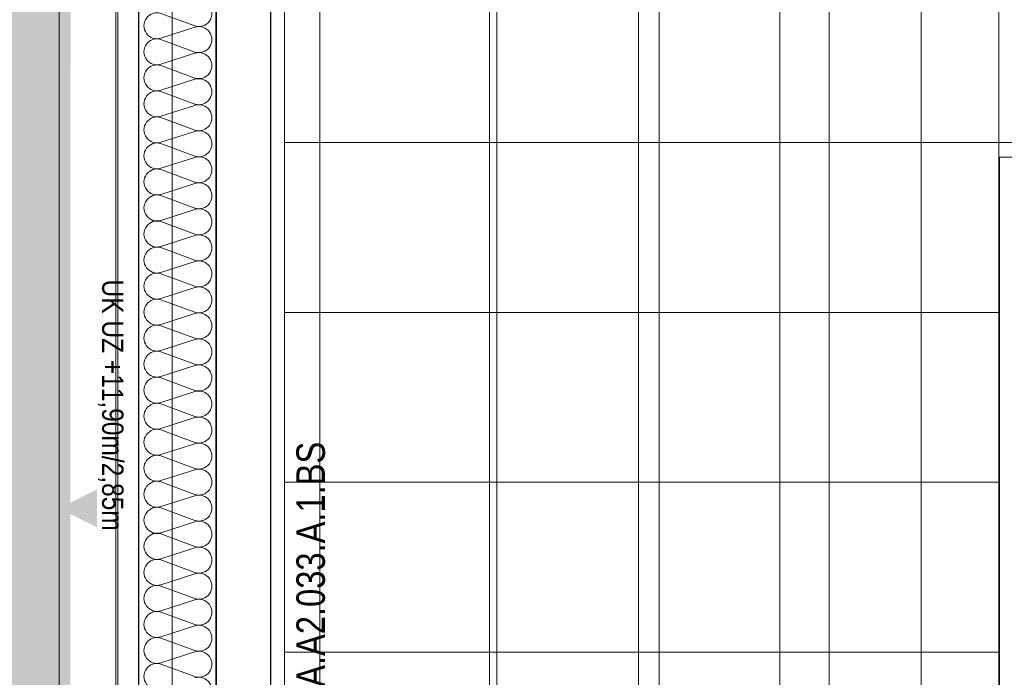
# Model space of a CAD drawing. Extents: x -620 to 300, y 62 to 1112.
# Tile 203 of 226: x -462 to -393, y 923 to 969. Entities that reach past the tile are written whole.
import ezdxf
from ezdxf.lldxf.tags import DXFTag

# ---------------------------------------------------------------- set-up
doc = ezdxf.new("R2010")
doc.units = 0
doc.layers.get('0').update_dxf_attribs({"lineweight": 13})
for name, color, linetype, lineweight, true_color in [('30 -33 Aussenwände- 7 Fassade_ Elemente', 7, 'Continuous', 9, 0x00aacc), ('30 -35 Decken- 1 Konstruktion-Träger- Stahlbeton', 7, 'Continuous', 13, 0x33aa00), ('60- 61 allgemeine Ausstattung- 4 Terrassen', 9, 'Continuous', 9, 0x808080), ('70 -72 Beschriftung- 1 Beschriftung allgemein', 7, 'Continuous', 9, 0xff6633), ('70 -76 Bemaßung- 2 Allgemein', 9, 'Continuous', 5, 0x808080), ('iwb_Layout BA_Markierung', 7, 'Continuous', 9, 0xbadcdc)]:
    doc.layers.add(name, color=color, linetype=linetype, lineweight=lineweight, true_color=true_color)
doc.layers.add('70 -71 Achsen- 1 Gebäudeachsen', color=7, linetype='STRICHPUNKT2-A06CPVSFL0', lineweight=18)
doc.styles.get("Standard").update_dxf_attribs({"font": 'ARIALN.TTF'})
tags = doc.linetypes.add('grob-A06CPVSAL0', pattern=[14, 3, -8, 3]).pattern_tags.tags
tags[8:9] = [DXFTag(74, 4), DXFTag(75, 0), DXFTag(340, '0'), DXFTag(46, 0.0), DXFTag(50, 0.0), DXFTag(44, 0.0), DXFTag(45, 0.0)]
tags[6:7] = [DXFTag(74, 4), DXFTag(75, 0), DXFTag(340, '0'), DXFTag(46, 0.0), DXFTag(50, 0.0), DXFTag(44, 0.0), DXFTag(45, 0.0)]
tags[4:5] = [DXFTag(74, 4), DXFTag(75, 0), DXFTag(340, '0'), DXFTag(46, 0.0), DXFTag(50, 0.0), DXFTag(44, 0.0), DXFTag(45, 0.0)]
tags = doc.linetypes.add('STRICHPUNKT2-A06CPVSFL0', pattern=[12.7, 6.35, -3.175, 0, -3.175]).pattern_tags.tags
tags[10:11] = [DXFTag(74, 4), DXFTag(75, 0), DXFTag(340, '0'), DXFTag(46, 0.0), DXFTag(50, 0.0), DXFTag(44, 0.0), DXFTag(45, 0.0)]
tags[8:9] = [DXFTag(74, 4), DXFTag(75, 0), DXFTag(340, '0'), DXFTag(46, 0.0), DXFTag(50, 0.0), DXFTag(44, 0.0), DXFTag(45, 0.0)]
tags[6:7] = [DXFTag(74, 4), DXFTag(75, 0), DXFTag(340, '0'), DXFTag(46, 0.0), DXFTag(50, 0.0), DXFTag(44, 0.0), DXFTag(45, 0.0)]
tags[4:5] = [DXFTag(74, 4), DXFTag(75, 0), DXFTag(340, '0'), DXFTag(46, 0.0), DXFTag(50, 0.0), DXFTag(44, 0.0), DXFTag(45, 0.0)]

# ---------------------------------------------------------------- blocks, each defined once
blk = doc.blocks.new('Polygon-A06CPVS2L0')
at = {"color": 0, "linetype": 'ByBlock', "lineweight": -2, "ltscale": 0.13}
blk.add_solid([(-458.92, 86.609), (-538.631, 86.396), (-458.753, 1083.814), (-538.631, 1083.814)], dxfattribs=at)
blk = doc.blocks.new('Referenz-A06CPVSGL0')
at = {"layer": '30 -33 Aussenwände- 7 Fassade_ Elemente', "color": 0, "linetype": 'Continuous', "lineweight": 25, "ltscale": 0.25}
for p, q in [((-448.479, 999.453), (-448.479, 834.453)), ((-453.939, 838.953), (-453.939, 994.953)), ((-448.479, 839.453), (-448.479, 994.453)), ((-444.639, 994.453), (-444.639, 839.453))]:
    blk.add_line(p, q, dxfattribs=at)
at = {"layer": '30 -33 Aussenwände- 7 Fassade_ Elemente', "color": 0, "linetype": 'Continuous', "ltscale": 0.13}
for p, q in [((-443.639, 835.853), (-443.639, 998.053)), ((-455.439, 994.953), (-455.439, 838.953)), ((-452.379, 969.515), (-449.979, 968.627)), ((-449.979, 968.537), (-452.379, 967.766)), ((-452.379, 967.676), (-449.979, 966.789)), ((-449.979, 966.699), (-452.379, 965.928)), ((-452.379, 965.838), (-449.979, 964.95)), ((-449.979, 964.86), (-452.379, 964.089)), ((-452.379, 963.999), (-449.979, 963.112)), ((-449.979, 963.022), (-452.379, 962.251)), ((-452.379, 962.161), (-449.979, 961.273)), ((-449.979, 961.183), (-452.379, 960.412)), ((-452.379, 960.322), (-449.979, 959.435)), ((-449.979, 959.345), (-452.379, 958.573)), ((-452.379, 958.483), (-449.979, 957.596)), ((-449.979, 957.506), (-452.379, 956.735)), ((-452.379, 956.645), (-449.979, 955.758)), ((-449.979, 955.668), (-452.379, 954.896)), ((-452.379, 954.806), (-449.979, 953.919)), ((-449.979, 953.829), (-452.379, 953.058)), ((-452.379, 952.968), (-449.979, 952.081)), ((-449.979, 951.991), (-452.379, 951.219)), ((-452.379, 951.129), (-449.979, 950.242)), ((-449.979, 950.152), (-452.379, 949.381)), ((-452.379, 949.291), (-449.979, 948.404)), ((-449.979, 948.314), (-452.379, 947.542)), ((-452.379, 947.452), (-449.979, 946.565)), ((-449.979, 946.475), (-452.379, 945.704)), ((-452.379, 945.614), (-449.979, 944.727)), ((-449.979, 944.637), (-452.379, 943.865)), ((-452.379, 943.775), (-449.979, 942.888)), ((-449.979, 942.798), (-452.379, 942.027)), ((-452.379, 941.937), (-449.979, 941.05)), ((-449.979, 940.96), (-452.379, 940.188)), ((-452.379, 940.098), (-449.979, 939.211)), ((-449.979, 939.121), (-452.379, 938.35)), ((-452.379, 938.26), (-449.979, 937.372)), ((-449.979, 937.282), (-452.379, 936.511)), ((-452.379, 936.421), (-449.979, 935.534)), ((-449.979, 935.444), (-452.379, 934.673)), ((-452.379, 934.583), (-449.979, 933.695)), ((-449.979, 933.605), (-452.379, 932.834)), ((-452.379, 932.744), (-449.979, 931.857)), ((-449.979, 931.767), (-452.379, 930.996)), ((-452.379, 930.906), (-449.979, 930.018)), ((-449.979, 929.928), (-452.379, 929.157)), ((-452.379, 929.067), (-449.979, 928.18)), ((-449.979, 928.09), (-452.379, 927.319)), ((-452.379, 927.229), (-449.979, 926.341)), ((-449.979, 926.251), (-452.379, 925.48)), ((-452.379, 925.39), (-449.979, 924.503)), ((-449.979, 924.413), (-452.379, 923.641)), ((-452.379, 923.551), (-449.979, 922.664))]:
    blk.add_line(p, q, dxfattribs=at)
for centre, major_axis, end_param in [((-449.697, 969.502), (-0.282, -0.874), 3.764652), ((-452.66, 968.64), (0.282, 0.874), 3.765224), ((-449.697, 967.663), (-0.282, -0.874), 3.764652), ((-452.66, 966.802), (0.282, 0.874), 3.765224), ((-449.697, 965.825), (-0.282, -0.874), 3.764652), ((-452.66, 964.963), (0.282, 0.874), 3.765224), ((-449.697, 963.986), (-0.282, -0.874), 3.764652), ((-452.66, 963.125), (0.282, 0.874), 3.765224), ((-449.697, 962.148), (-0.282, -0.874), 3.764652), ((-452.66, 961.286), (0.282, 0.874), 3.765224), ((-449.697, 960.309), (-0.282, -0.874), 3.764652), ((-452.66, 959.448), (0.282, 0.874), 3.765224), ((-449.697, 958.471), (-0.282, -0.874), 3.764652), ((-452.66, 957.609), (0.282, 0.874), 3.765224), ((-449.697, 956.632), (-0.282, -0.874), 3.764652), ((-452.66, 955.771), (0.282, 0.874), 3.765224), ((-449.697, 954.793), (-0.282, -0.874), 3.764652), ((-452.66, 953.932), (0.282, 0.874), 3.765224), ((-449.697, 952.955), (-0.282, -0.874), 3.764652), ((-452.66, 952.094), (0.282, 0.874), 3.765224), ((-449.697, 951.116), (-0.282, -0.874), 3.764652), ((-452.66, 950.255), (0.282, 0.874), 3.765224), ((-449.697, 949.278), (-0.282, -0.874), 3.764652), ((-452.66, 948.417), (0.282, 0.874), 3.765224), ((-449.697, 947.439), (-0.282, -0.874), 3.764652), ((-452.66, 946.578), (0.282, 0.874), 3.765224), ((-449.697, 945.601), (-0.282, -0.874), 3.764652), ((-452.66, 944.74), (0.282, 0.874), 3.765224), ((-449.697, 943.762), (-0.282, -0.874), 3.764652), ((-452.66, 942.901), (0.282, 0.874), 3.765224), ((-449.697, 941.924), (-0.282, -0.874), 3.764652), ((-452.66, 941.062), (0.282, 0.874), 3.765224), ((-449.697, 940.085), (-0.282, -0.874), 3.764652), ((-452.66, 939.224), (0.282, 0.874), 3.765224), ((-449.697, 938.247), (-0.282, -0.874), 3.764652), ((-452.66, 937.385), (0.282, 0.874), 3.765224), ((-449.697, 936.408), (-0.282, -0.874), 3.764652), ((-452.66, 935.547), (0.282, 0.874), 3.765224), ((-449.697, 934.57), (-0.282, -0.874), 3.764652), ((-452.66, 933.708), (0.282, 0.874), 3.765224), ((-449.697, 932.731), (-0.282, -0.874), 3.764652), ((-452.66, 931.87), (0.282, 0.874), 3.765224), ((-449.697, 930.893), (-0.282, -0.874), 3.764652), ((-452.66, 930.031), (0.282, 0.874), 3.765224), ((-449.697, 929.054), (-0.282, -0.874), 3.764652), ((-452.66, 928.193), (0.282, 0.874), 3.765224), ((-449.697, 927.216), (-0.282, -0.874), 3.764652), ((-452.66, 926.354), (0.282, 0.874), 3.765224), ((-449.697, 925.377), (-0.282, -0.874), 3.764652), ((-452.66, 924.516), (0.282, 0.874), 3.765224), ((-449.697, 923.539), (-0.282, -0.874), 3.764652), ((-452.66, 922.677), (0.282, 0.874), 3.765224), ((-449.697, 921.7), (-0.282, -0.874), 3.764652)]:
    blk.add_ellipse(centre, major_axis=major_axis, ratio=1, start_param=0, end_param=end_param, dxfattribs=at)
at = {"layer": '30 -35 Decken- 1 Konstruktion-Träger- Stahlbeton', "color": 0, "linetype": 'grob-A06CPVSAL0', "lineweight": -2, "ltscale": 0.13}
for p, q in [((-459.579, 778.453), (-459.579, 995.453)), ((-451.579, 778.453), (-451.579, 995.453))]:
    blk.add_line(p, q, dxfattribs=at)
at = {"layer": '60- 61 allgemeine Ausstattung- 4 Terrassen', "color": 0}
for p, q in [((-441.159, 786.393), (-441.159, 1004.853)), ((-429.159, 786.393), (-429.159, 1004.853)), ((-417.159, 786.393), (-417.159, 1004.853)), ((-405.159, 786.393), (-405.159, 1004.853)), ((-393.159, 786.393), (-393.159, 1004.853)), ((-443.639, 998.053), (-443.639, 786.393)), ((-443.639, 960.394), (-137.519, 960.394)), ((-393.119, 959.353), (-261.119, 959.353)), ((-393.119, 839.353), (-393.119, 959.353)), ((-393.119, 839.353), (-393.119, 959.353)), ((-393.119, 959.353), (-261.119, 959.353)), ((-443.639, 948.394), (-393.119, 948.394)), ((-443.639, 936.394), (-393.119, 936.394)), ((-443.639, 924.394), (-393.119, 924.394))]:
    blk.add_line(p, q, dxfattribs=at)
at = {"layer": '70 -71 Achsen- 1 Gebäudeachsen', "color": 0, "linetype": 'STRICHPUNKT2-A06CPVSFL0', "ltscale": 0.18}
blk.add_line((-455.579, 1084.393), (-455.579, 84.953), dxfattribs=at)
at = {"layer": '70 -76 Bemaßung- 2 Allgemein', "color": 0, "linetype": 'Continuous', "ltscale": 0.13}
for p, q in [((-398.639, 787.454), (-398.639, 998.393)), ((-408.639, 836.514), (-408.639, 997.393)), ((-428.639, 843.014), (-428.639, 994.393)), ((-418.639, 839.514), (-418.639, 994.393))]:
    blk.add_line(p, q, dxfattribs=at)
at = {"layer": '70 -76 Bemaßung- 2 Allgemein', "color": 0, "lineweight": 0}
for points in [[(-462.249, 933.221), (-459.579, 934.553), (-462.247, 935.892)], [(-456.908, 933.221), (-459.579, 934.553), (-456.91, 935.892)]]:
    blk.add_solid(points, dxfattribs=at)
at = {"layer": '70 -72 Beschriftung- 1 Beschriftung allgemein', "color": 0, "linetype": 'Continuous', "ltscale": 0.13, "insert": (-442.807, 920.537), "char_height": 2.01377, "attachment_point": 1, "rotation": 90}
blk.add_mtext('{\\fArial Narrow;FA.A2.033.A.1.BS}', dxfattribs=at)
at = {"layer": '70 -76 Bemaßung- 2 Allgemein', "color": 0, "linetype": 'Continuous', "ltscale": 0.13, "insert": (-455.028, 950.714), "char_height": 1.51033, "attachment_point": 1, "rotation": 270}
blk.add_mtext('{\\fArial Narrow;UK UZ +11,90m/2,85m}', dxfattribs=at)

msp = doc.modelspace()

# ---------------------------------------------------------------- block references
at = {"color": 8, "lineweight": 13, "ltscale": 0.13, "true_color": 0x808080}
msp.add_blockref('Referenz-A06CPVSGL0', (0, 0), dxfattribs=at)
at = {"layer": 'iwb_Layout BA_Markierung', "ltscale": 0.13}
msp.add_blockref('Polygon-A06CPVS2L0', (0, 0), dxfattribs=at)

doc.saveas('drawing.dxf')
